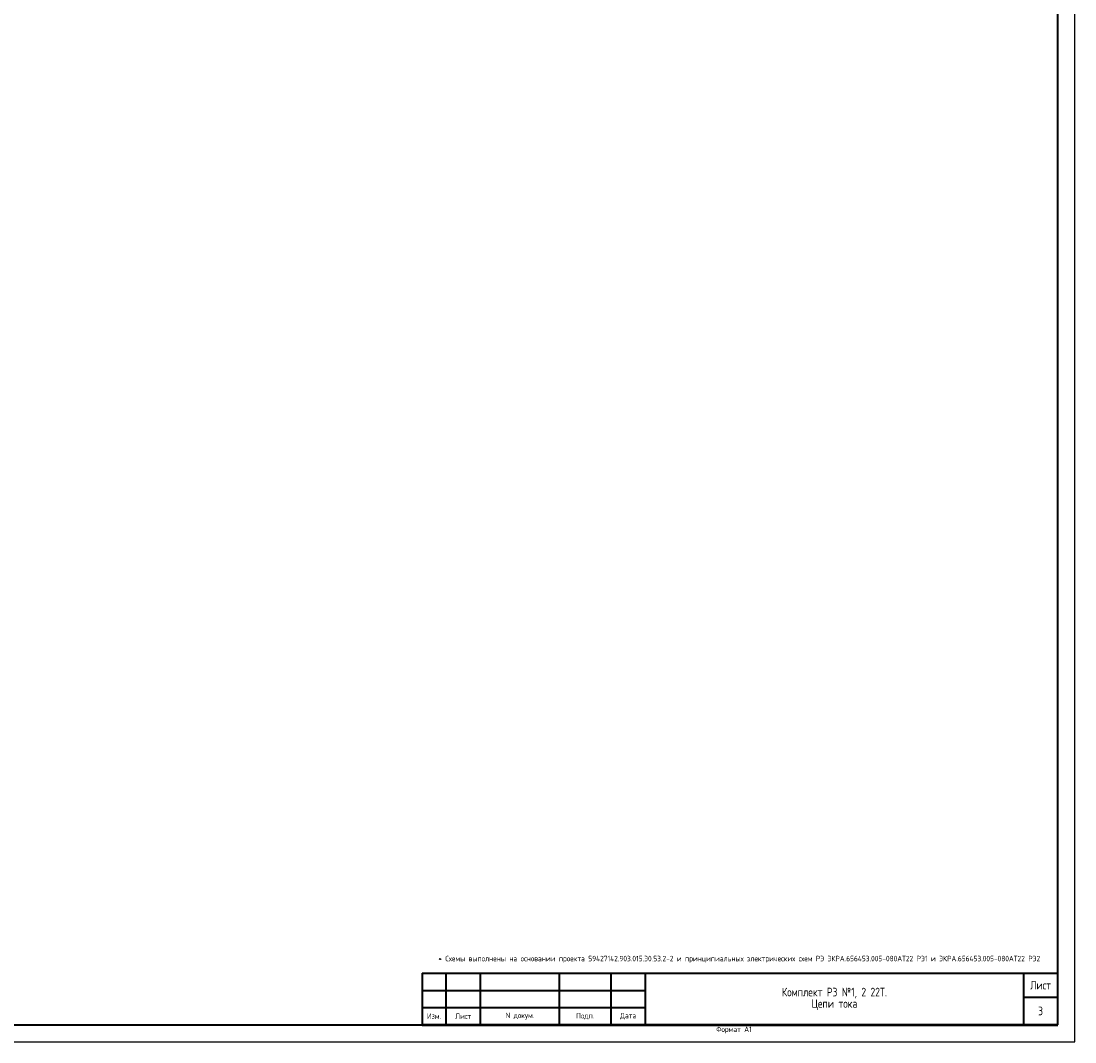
# Model space of a CAD drawing. Header units: millimetres. Extents: x 616 to 6446, y 2590 to 5711.
# Tile 4 of 50: x 2022 to 2329, y 3305 to 3602. Entities that reach past the tile are written whole.
import ezdxf

# ---------------------------------------------------------------- set-up
doc = ezdxf.new("R2010")
doc.units = ezdxf.units.MM
doc.layers.add('основная 0.5', color=7, linetype='Continuous', lineweight=50)
doc.styles.add('SIMPLEX', font='GOST.ttf', dxfattribs={"height": 5})

msp = doc.modelspace()

# ---------------------------------------------------------------- linework, layer by layer
at = {"lineweight": -2}
for p, q in [((2328.89, 3305.35), (2328.89, 3899.35)), ((1487.89, 3305.35), (2328.89, 3305.35))]:
    msp.add_line(p, q, dxfattribs=at)
at = {"lineweight": 40}
for p, q in [((2323.89, 3310.35), (2323.89, 3894.35)), ((2138.89, 3325.34), (2203.89, 3325.34)), ((2313.89, 3325.35), (2313.89, 3310.35)), ((2138.89, 3320.34), (2203.89, 3320.34)), ((2313.89, 3318.35), (2323.89, 3318.35)), ((2138.89, 3315.34), (2203.89, 3315.34)), ((1507.89, 3310.35), (2323.89, 3310.35))]:
    msp.add_line(p, q, dxfattribs=at)
at = {"layer": 'основная 0.5', "lineweight": 40}
for p, q in [((2138.89, 3325.34), (2138.89, 3310.35)), ((2145.89, 3310.35), (2145.89, 3325.34)), ((2155.89, 3310.35), (2155.89, 3325.34)), ((2178.89, 3310.35), (2178.89, 3325.34)), ((2193.89, 3310.35), (2193.89, 3325.34)), ((2203.89, 3310.35), (2203.89, 3325.35)), ((2203.89, 3325.35), (2323.89, 3325.35))]:
    msp.add_line(p, q, dxfattribs=at)
at = {"layer": 'основная 0.5', "color": 0}
msp.add_line((2138.89, 3310.35), (2323.89, 3310.35), dxfattribs=at)

# ---------------------------------------------------------------- texts
at = {"lineweight": 35, "attachment_point": 5, "line_spacing_factor": 0.8, "style": 'SIMPLEX'}
for s, insert, char_height, width in [('\\pi-4.8,l6.4,t6.4;*^IСхемы выполнены на основании проекта 59427142.903.015.Э0.53.2-2 и принципиальных электрических схем РЭ ЭКРА.656453.005-080AТ22 РЭ1 и ЭКРА.656453.005-080AТ22 РЭ2', (2230.4, 3329.38), 1.6, 185), ('Лист', (2318.89, 3321.85), 2.5, 10), ('Комплект РЗ №1, 2 22Т. \\PЦепи тока', (2258.89, 3317.85), 2.5, 110), ('3', (2318.89, 3314.35), 2.5, 10), ('Изм.', (2142.39, 3312.84), 1.6, 7), ('Лист', (2150.89, 3312.84), 1.6, 10), ('N докум.', (2167.39, 3312.84), 1.6, 23), ('Подп.', (2186.39, 3312.84), 1.6, 15), ('Дата', (2198.89, 3312.84), 1.6, 10)]:
    msp.add_mtext(s, dxfattribs=dict(at, insert=insert, char_height=char_height, width=width))
at = {"lineweight": 30, "insert": (2224.49, 3309.82), "char_height": 1.6, "attachment_point": 1, "style": 'SIMPLEX'}
msp.add_mtext_dynamic_manual_height_columns('Формат А1', width=45.8537, gutter_width=12.5, heights=[0], dxfattribs=at)

doc.saveas('drawing.dxf')
